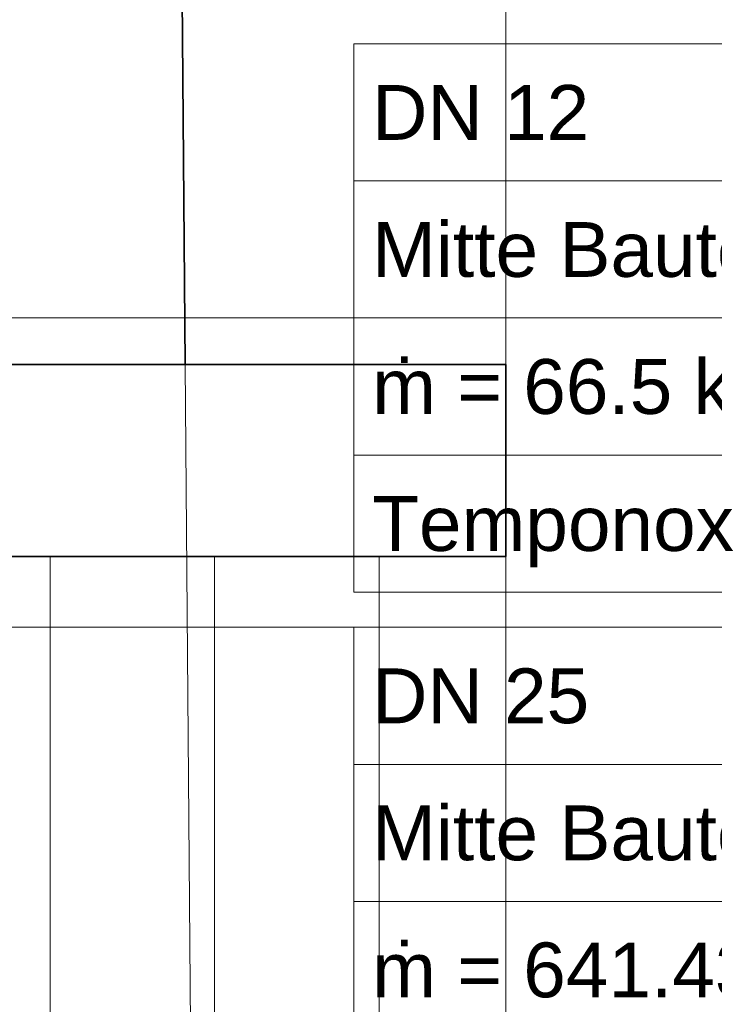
# Model space of a CAD drawing. Extents: x -208 to 552, y -140 to 454.
# Tile 32 of 47: x 263 to 289, y 151 to 187. Entities that reach past the tile are written whole.
import ezdxf
from ezdxf.lldxf.tags import DXFTag

# ---------------------------------------------------------------- set-up
doc = ezdxf.new("R2010")
doc.units = 0
doc.layers.get('0').update_dxf_attribs({"lineweight": 35})
for name, color, linetype, lineweight in [('5_DG-BESTAND', 7, 'Continuous', 25), ('5_DG-FIRSTE-GRATE', 7, 'Continuous', 25), ('5_DG-SCHRAFF-FILL', 7, 'Continuous', 25)]:
    doc.layers.add(name, color=color, linetype=linetype, lineweight=lineweight)
doc.layers.add('H_Vorlauf_Beschriftung', color=1, linetype='Continuous', lineweight=18, true_color=0xff0000)
doc.styles.get("Standard").update_dxf_attribs({"font": 'arial.ttf'})
tags = doc.linetypes.add('ALL_S14', pattern=[0.002, 0.001, -0.001]).pattern_tags.tags
tags[6:7] = [DXFTag(74, 4), DXFTag(75, 0), DXFTag(340, '0'), DXFTag(46, 1.0), DXFTag(50, 0.0), DXFTag(44, 0.0), DXFTag(45, 0.0)]
tags[4:5] = [DXFTag(74, 4), DXFTag(75, 0), DXFTag(340, '0'), DXFTag(46, 1.0), DXFTag(50, 0.0), DXFTag(44, 0.0), DXFTag(45, 0.0)]
tags = doc.linetypes.add('VERDECKT2_S2', pattern=[0.0027, 0.002, -0.0007]).pattern_tags.tags
tags[6:7] = [DXFTag(74, 4), DXFTag(75, 0), DXFTag(340, '0'), DXFTag(46, 1.0), DXFTag(50, 0.0), DXFTag(44, 0.0), DXFTag(45, 0.0)]
tags[4:5] = [DXFTag(74, 4), DXFTag(75, 0), DXFTag(340, '0'), DXFTag(46, 1.0), DXFTag(50, 0.0), DXFTag(44, 0.0), DXFTag(45, 0.0)]

# ---------------------------------------------------------------- blocks, each defined once
blk = doc.blocks.new('Referenz-A06HSU36NL', base_point=(-177.958, -120.344))
at = {"layer": '5_DG-BESTAND', "color": 0, "lineweight": 35}
for p, q in [((268.997, 231.032), (269.46, 174.084)), ((281.159, 174.084), (78.2, 174.084)), ((281.159, 167.084), (281.159, 174.084)), ((84.61, 167.084), (281.159, 167.084))]:
    blk.add_line(p, q, dxfattribs=at)
at = {"layer": '5_DG-BESTAND', "color": 0, "linetype": 'VERDECKT2_S2', "lineweight": 18, "ltscale": 0.18}
blk.add_line((269.67, 147.75), (269.46, 174.084), dxfattribs=at)
at = {"layer": '5_DG-BESTAND', "color": 0, "lineweight": 18}
blk.add_line((281.159, 167.084), (281.159, 132.342), dxfattribs=at)
at = {"layer": '5_DG-FIRSTE-GRATE', "color": 0, "linetype": 'ALL_S14', "lineweight": 18, "ltscale": 0.18}
blk.add_line((281.159, 336.412), (281.159, 174.084), dxfattribs=at)
at = {"layer": '5_DG-SCHRAFF-FILL', "color": 0, "lineweight": 13}
for p, q in [((264.526, 132.342), (264.526, 167.084)), ((270.526, 132.342), (270.526, 167.084)), ((276.526, 132.342), (276.526, 167.084))]:
    blk.add_line(p, q, dxfattribs=at)
blk = doc.blocks.new('Bauteilbeschriftung-A06HSU4ANL', base_point=(256.708, 165.784))
at = {"color": 0, "lineweight": -2}
for p, q in [((275.611, 185.784), (313.018, 185.784)), ((275.611, 165.784), (275.611, 185.784)), ((275.611, 180.784), (313.018, 180.784)), ((275.611, 175.784), (313.018, 175.784)), ((275.611, 170.784), (313.018, 170.784)), ((313.018, 165.784), (275.611, 165.784))]:
    blk.add_line(p, q, dxfattribs=at)
at = {"color": 0, "linetype": 'ByBlock', "lineweight": -2, "ltscale": 0.18}
blk.add_line((275.611, 175.784), (256.708, 175.784), dxfattribs=at)
at = {"color": 0, "linetype": 'ByBlock', "lineweight": -2, "ltscale": 0.18, "char_height": 2, "attachment_point": 1}
for s, insert in [('{\\fArial;DN 12}', (276.277, 184.284)), ('{\\fArial;Mitte Bauteil = 10 cm ab FFB}', (276.277, 179.284)), ('{\\fArial;ṁ = 66.5 kg/h}', (276.277, 174.284)), ('{\\fArial;Temponox }', (276.277, 169.284))]:
    blk.add_mtext(s, dxfattribs=dict(at, insert=insert))
blk = doc.blocks.new('Bauteilbeschriftung-A06HSU4INL', base_point=(253.232, 144.497))
at = {"color": 0, "linetype": 'ByBlock', "lineweight": -2, "ltscale": 0.18}
blk.add_line((275.611, 164.497), (253.232, 164.497), dxfattribs=at)
at = {"color": 0, "lineweight": -2}
for p, q in [((275.611, 164.497), (313.018, 164.497)), ((275.611, 144.497), (275.611, 164.497)), ((275.611, 159.497), (313.018, 159.497)), ((275.611, 154.497), (313.018, 154.497))]:
    blk.add_line(p, q, dxfattribs=at)
at = {"color": 0, "linetype": 'ByBlock', "lineweight": -2, "ltscale": 0.18, "char_height": 2, "attachment_point": 1}
for s, insert in [('{\\fArial;DN 25}', (276.277, 162.997)), ('{\\fArial;Mitte Bauteil = 10 cm ab FFB}', (276.277, 157.997)), ('{\\fArial;ṁ = 641.43 kg/h}', (276.277, 152.997))]:
    blk.add_mtext(s, dxfattribs=dict(at, insert=insert))

msp = doc.modelspace()

# ---------------------------------------------------------------- block references
at = {"color": 251, "lineweight": 25, "ltscale": 0.25, "true_color": 0x585858}
msp.add_blockref('Referenz-A06HSU36NL', (-177.958, -120.344), dxfattribs=at)
at = {"layer": 'H_Vorlauf_Beschriftung', "ltscale": 0.18}
for name, p in [('Bauteilbeschriftung-A06HSU4ANL', (256.708, 165.784)), ('Bauteilbeschriftung-A06HSU4INL', (253.232, 144.497))]:
    msp.add_blockref(name, p, dxfattribs=at)

doc.saveas('drawing.dxf')
